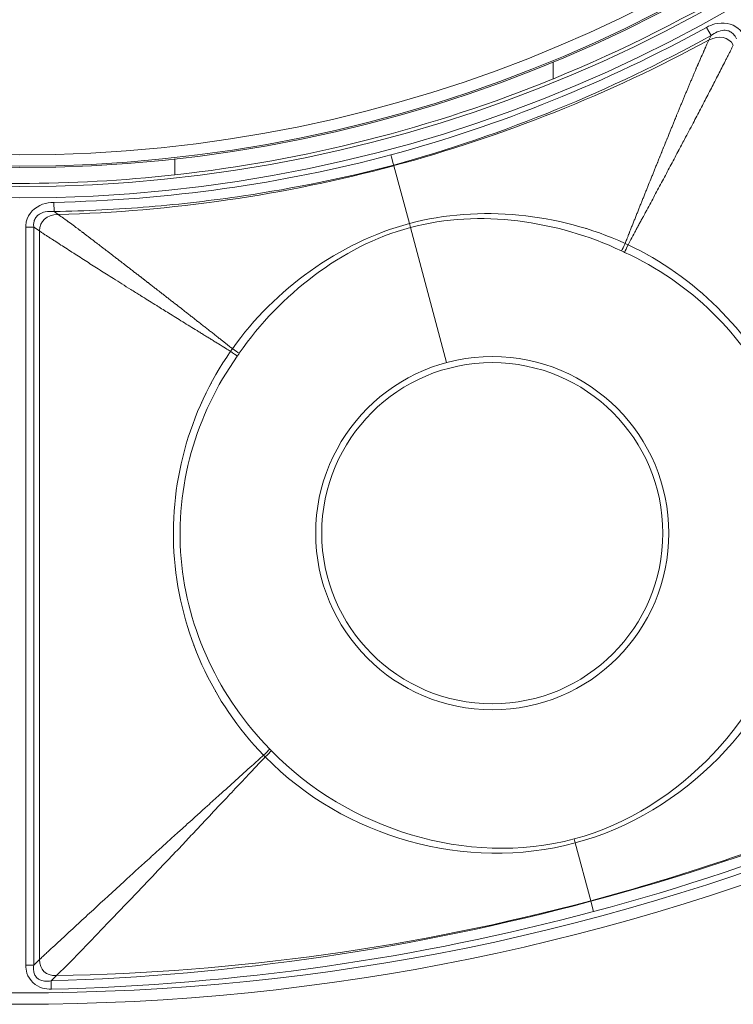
# Model space of a CAD drawing. Header units: inches. Extents: x 2.7 to 14.9, y -4.2 to 15.2.
# Tile 11 of 53: x 12.595 to 13.337, y -4.247 to -3.223. Entities that reach past the tile are written whole.
import ezdxf

# ---------------------------------------------------------------- set-up
doc = ezdxf.new("R2010")
doc.units = ezdxf.units.IN
doc.header["$MEASUREMENT"] = 0
doc.layers.add('Visible (ANSI)', color=7, linetype='Continuous', lineweight=18)
doc.layers.add('Visible Narrow (ANSI)', color=7, linetype='Continuous', lineweight=18)

msp = doc.modelspace()

# ---------------------------------------------------------------- linework, layer by layer
at = {"layer": 'Visible (ANSI)'}
for p, q in [((13.1499, -3.285), (13.1499, -3.2673)), ((12.7562, -3.3684), (12.7562, -3.3849)), ((12.64, -3.4592), (12.64, -3.4592)), ((12.6831, -4.1383), (12.6831, -4.1383))]:
    msp.add_line(p, q, dxfattribs=at)
for centre, radius in [((12.5948, -1.9226), 2.3248), ((12.5948, -1.9226), 1.4744), ((12.5948, -1.9226), 1.4547), ((13.0865, -3.7575), 0.1774)]:
    msp.add_circle(centre, radius, dxfattribs=at)
for start, end in [(292.1853, 310.4578), (276.2994, 292.1693), (263.7155, 276.2845)]:
    msp.add_arc((12.5948, -1.9226), 1.4711, start, end, dxfattribs=at)
for centre, major_axis, ratio, start_param, end_param in [((13.1503, -3.2848), (-0.000394, -0.000161), 0.016237, 0.256076, 1.563977), ((12.7559, -3.3849), (-0.000394, -0.000043), 0.01743, 1.569654, 2.877097)]:
    msp.add_ellipse(centre, major_axis=major_axis, ratio=ratio, start_param=start_param, end_param=end_param, dxfattribs=at)
for points, knots in [([(13.3404, -3.2433), (13.3396, -3.2415), (13.3386, -3.2398), (13.3373, -3.2384), (13.3364, -3.2374), (13.3353, -3.2365), (13.3341, -3.2359), (13.3336, -3.2357), (13.3331, -3.2354), (13.3326, -3.2352), (13.3311, -3.2347), (13.3293, -3.2344), (13.3276, -3.2345), (13.3276, -3.2345), (13.3275, -3.2345), (13.3274, -3.2345), (13.325, -3.2346), (13.3227, -3.2353), (13.3205, -3.2362), (13.3182, -3.2372), (13.3161, -3.2385), (13.3141, -3.2399)], [0, 0, 0, 0, 0.187872, 0.187872, 0.187872, 0.314599, 0.314599, 0.314599, 0.365047, 0.365047, 0.365047, 0.526295, 0.526295, 0.526295, 0.533039, 0.533039, 0.533039, 0.764219, 0.764219, 0.764219, 1, 1, 1, 1]), ([(12.9839, -3.3747), (12.9325, -3.3882), (12.8803, -3.3988), (12.8277, -3.4066), (12.7951, -3.4115), (12.7624, -3.4153), (12.7296, -3.418), (12.6967, -3.4208), (12.6636, -3.4224), (12.6306, -3.423)], [0.0000066, 0.0000066, 0.0000066, 0.0000066, 0.4464162, 0.4464162, 0.4464162, 0.7226444, 0.7226444, 0.7226444, 1, 1, 1, 1]), ([(12.6306, -3.423), (12.6275, -3.4227), (12.6244, -3.4228), (12.6214, -3.4234), (12.6192, -3.4238), (12.6171, -3.4246), (12.6153, -3.4257), (12.6141, -3.4264), (12.6131, -3.4273), (12.6122, -3.4283), (12.6118, -3.4289), (12.6114, -3.4295), (12.611, -3.4301), (12.6102, -3.4314), (12.6098, -3.4329), (12.6095, -3.4345), (12.6095, -3.4347), (12.6095, -3.4349), (12.6094, -3.4351), (12.6093, -3.4365), (12.6093, -3.4378), (12.6095, -3.4392)], [0, 0, 0, 0, 0.297866, 0.297866, 0.297866, 0.507382, 0.507382, 0.507382, 0.635901, 0.635901, 0.635901, 0.703179, 0.703179, 0.703179, 0.850452, 0.850452, 0.850452, 0.872013, 0.872013, 0.872013, 1, 1, 1, 1]), ([(12.6095, -4.2066), (12.6092, -4.2087), (12.6091, -4.2109), (12.6095, -4.2131), (12.6097, -4.2144), (12.6101, -4.2158), (12.6107, -4.217), (12.611, -4.2176), (12.6113, -4.2181), (12.6117, -4.2186), (12.6125, -4.2197), (12.6134, -4.2206), (12.6145, -4.2213), (12.6149, -4.2215), (12.6153, -4.2217), (12.6157, -4.2219), (12.6172, -4.2226), (12.6188, -4.2231), (12.6205, -4.2233), (12.6228, -4.2235), (12.6252, -4.2234), (12.6275, -4.223)], [0, 0, 0, 0, 0.2187, 0.2187, 0.2187, 0.356077, 0.356077, 0.356077, 0.420014, 0.420014, 0.420014, 0.550507, 0.550507, 0.550507, 0.593118, 0.593118, 0.593118, 0.761778, 0.761778, 0.761778, 1, 1, 1, 1])]:
    msp.add_open_spline(points, degree=3, knots=knots, dxfattribs=at)
for points in [[(13.3141, -3.2399), (13.2099, -3.2975), (13.0988, -3.343), (12.9839, -3.3747)], [(13.2242, -3.4654), (13.2923, -3.4967), (13.3482, -3.5507), (13.3799, -3.6184)], [(12.8212, -3.5734), (12.7779, -3.6345), (12.7564, -3.7092), (12.7628, -3.7837)], [(12.6275, -4.223), (12.8172, -4.2172), (13.0058, -4.1895), (13.189, -4.1403)]]:
    msp.add_open_spline(points, degree=3, dxfattribs=at)
at = {"layer": 'Visible Narrow (ANSI)'}
for p, q in [((13.3141, -3.2399), (13.3094, -3.2314)), ((13.3141, -3.2399), (13.3119, -3.2446)), ((12.9841, -3.3753), (12.9839, -3.3747)), ((13.0002, -3.4354), (12.9841, -3.3753)), ((12.6306, -3.423), (12.6304, -3.4134)), ((12.6306, -3.423), (12.6348, -3.426)), ((12.6012, -4.2066), (12.6012, -3.4392)), ((12.6095, -3.4392), (12.6012, -3.4392)), ((12.6155, -3.4432), (12.6095, -3.4392)), ((12.6095, -3.4392), (12.6095, -4.2066)), ((13.0002, -3.4354), (13.0013, -3.4396)), ((13.0013, -3.4396), (13.0389, -3.58)), ((12.6155, -3.4432), (12.6155, -4.2009)), ((12.8083, -3.5771), (12.8083, -3.5771)), ((12.7788, -3.6341), (12.7788, -3.6337)), ((12.759, -3.7047), (12.759, -3.7047)), ((12.7635, -3.8333), (12.7635, -3.8333)), ((12.7983, -3.9221), (12.7987, -3.9221)), ((12.8258, -3.9625), (12.8258, -3.9623)), ((13.1717, -4.0754), (13.1728, -4.0796)), ((13.1728, -4.0796), (13.1889, -4.1397)), ((13.189, -4.1403), (13.1889, -4.1397)), ((13.1919, -4.151), (13.189, -4.1403)), ((12.6012, -4.2066), (12.6095, -4.2066)), ((12.6095, -4.2066), (12.6155, -4.2009)), ((12.633, -4.2176), (12.6275, -4.223)), ((12.6277, -4.2316), (12.6275, -4.223))]:
    msp.add_line(p, q, dxfattribs=at)
for centre, radius in [((12.5948, -1.9226), 2.3248), ((12.5948, -1.9226), 2.313), ((12.5948, -1.9226), 1.4862), ((12.5948, -1.9226), 1.4744), ((12.5948, -1.9226), 1.4532), ((12.5948, -1.9226), 1.4414), ((13.0865, -3.7575), 0.1837)]:
    msp.add_circle(centre, radius, dxfattribs=at)
for centre, radius, start, end in [((12.5948, -1.9226), 1.5821, 287.6366, 287.638), ((12.5948, -1.9226), 1.6283, 291.2107, 291.2146), ((12.5948, -1.9226), 1.648, 291.9943, 291.995), ((12.5945, -1.918), 1.5547, 273.6276185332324, 273.6276369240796), ((12.5948, -1.9226), 1.5821, 282.362, 282.3634), ((12.5948, -1.9226), 1.6782, 292.9236, 292.9252), ((12.5948, -1.9226), 1.7175, 293.7971, 293.8026), ((12.5948, -1.9226), 1.6283, 278.7854, 278.7893), ((12.5948, -1.9226), 1.6479, 278.005, 278.0057), ((12.5948, -1.9226), 2.1211, 277.9525, 277.9561)]:
    msp.add_arc(centre, radius, start, end, dxfattribs=at)
for centre, major_axis, ratio, start_param, end_param in [((12.9069, -2.6293), (-0.9481, -0.4254), 0.691928, 1.344595, 1.687319), ((12.8772, -2.6177), (-0.9901, -0.4022), 0.705182, 1.395833, 1.727615), ((12.6169, -2.3586), (-1.2571, -0.051), 0.83837, 1.547515, 1.830528), ((12.6979, -2.6658), (1.0586, 0.1468), 0.705181, 4.55557, 4.887353), ((13.2251, -3.4546), (0.005, 0.0107), 0.019874, 3.682916, 4.583824), ((13.2285, -3.4562), (-0.0049, -0.0107), 0.015774, 4.842015, 5.742062), ((12.8129, -3.5676), (0.00964, -0.00682), 0.015566, 0.541352, 1.441442), ((12.815, -3.5645), (-0.00971, 0.00673), 0.019614, 1.699481, 2.600431), ((12.8258, -3.6245), (-0.0294, -0.0261), 0.99862, 4.921007, 4.935733), ((12.8258, -3.6245), (-0.0294, -0.0261), 0.99862, 5.229163, 5.24969), ((6.8605, -1.9226), (-6.8596, 0), 0.553122, 2.608487, 2.608504), ((12.7861, -3.8952), (-0.0012, 0.0196), 0.645228, 0.593066, 0.609635), ((12.8258, -3.9221), (-0.0296, -0.0259), 0.998597, 5.138253, 5.14917), ((12.9422, -2.3949), (1.7254, 1.1245), 0.838051, 4.33984, 4.619699), ((12.8477, -3.989), (0.00843, 0.00828), 0.010534, 4.799141, 5.740511), ((12.8433, -3.9856), (-0.0732, 0.0737), 0.104668, 4.633337, 4.657456), ((12.8495, -3.9885), (0.0189, -0.0194), 0.022097, 4.68356, 4.771489), ((12.8495, -3.9909), (0.00845, 0.00825), 0.007055, 0.543081, 1.484395), ((12.7494, -3.057), (1.6165, 0.2202), 0.705125, 4.5449, 4.890681), ((12.5876, -2.3175), (2.1525, 0.0737), 0.888933, 4.700612, 4.96642)]:
    msp.add_ellipse(centre, major_axis=major_axis, ratio=ratio, start_param=start_param, end_param=end_param, dxfattribs=at)
for points, knots in [([(13.3094, -3.2314), (13.3122, -3.2299), (13.3151, -3.2287), (13.3181, -3.2279), (13.3264, -3.2258), (13.336, -3.227), (13.3424, -3.2327), (13.3445, -3.2345), (13.3462, -3.2368), (13.3476, -3.2392)], [0, 0, 0, 0, 0.21427, 0.21427, 0.21427, 0.809867, 0.809867, 0.809867, 1, 1, 1, 1]), ([(13.2246, -3.4561), (13.2249, -3.4554), (13.2252, -3.4547), (13.2255, -3.454), (13.2257, -3.4534), (13.226, -3.4527), (13.2263, -3.452), (13.2264, -3.4517), (13.2265, -3.4514), (13.2267, -3.451), (13.2268, -3.4507), (13.2269, -3.4504), (13.2271, -3.45), (13.2275, -3.449), (13.2279, -3.448), (13.2283, -3.447), (13.2284, -3.4467), (13.2285, -3.4463), (13.2287, -3.446), (13.2288, -3.4457), (13.2289, -3.4453), (13.2291, -3.445), (13.2295, -3.444), (13.2299, -3.443), (13.2303, -3.442), (13.2305, -3.4414), (13.2308, -3.4407), (13.2311, -3.44), (13.2313, -3.4394), (13.2316, -3.4387), (13.2319, -3.438), (13.2324, -3.4367), (13.2329, -3.4354), (13.2334, -3.4341), (13.2337, -3.4334), (13.234, -3.4327), (13.2342, -3.4321), (13.2345, -3.4314), (13.2348, -3.4308), (13.235, -3.4301), (13.2356, -3.4288), (13.2361, -3.4275), (13.2366, -3.4262), (13.2369, -3.4255), (13.2371, -3.4248), (13.2374, -3.4242), (13.2377, -3.4235), (13.2379, -3.4229), (13.2382, -3.4222), (13.2384, -3.4216), (13.2387, -3.4209), (13.239, -3.4203), (13.2392, -3.4196), (13.2395, -3.4189), (13.2398, -3.4183), (13.24, -3.4176), (13.2403, -3.417), (13.2405, -3.4163), (13.2408, -3.4157), (13.2411, -3.415), (13.2413, -3.4144), (13.2416, -3.4137), (13.2418, -3.4131), (13.2421, -3.4124), (13.2424, -3.4118), (13.2426, -3.4111), (13.2429, -3.4105), (13.2434, -3.4092), (13.2439, -3.4079), (13.2444, -3.4066), (13.2447, -3.4059), (13.245, -3.4053), (13.2452, -3.4046), (13.2455, -3.404), (13.2457, -3.4033), (13.246, -3.4027), (13.2463, -3.402), (13.2465, -3.4014), (13.2468, -3.4008), (13.247, -3.4001), (13.2473, -3.3995), (13.2476, -3.3988), (13.2478, -3.3982), (13.2481, -3.3975), (13.2483, -3.3969), (13.2486, -3.3962), (13.2488, -3.3956), (13.2491, -3.395), (13.2501, -3.3924), (13.2512, -3.3898), (13.2522, -3.3873), (13.2525, -3.3866), (13.2527, -3.386), (13.253, -3.3854), (13.2532, -3.3847), (13.2535, -3.3841), (13.2537, -3.3835), (13.254, -3.3828), (13.2542, -3.3822), (13.2545, -3.3815), (13.2548, -3.3809), (13.255, -3.3803), (13.2553, -3.3796), (13.2555, -3.379), (13.2558, -3.3784), (13.256, -3.3777), (13.2563, -3.3771), (13.2565, -3.3765), (13.2568, -3.3758), (13.2573, -3.3746), (13.2578, -3.3733), (13.2583, -3.372), (13.2585, -3.3717), (13.2586, -3.3714), (13.2587, -3.3711), (13.2588, -3.3708), (13.259, -3.3705), (13.2591, -3.3702), (13.2594, -3.3695), (13.2596, -3.3689), (13.2599, -3.3683), (13.26, -3.3678), (13.2602, -3.3673), (13.2604, -3.3668), (13.2605, -3.3667), (13.2606, -3.3665), (13.2606, -3.3664), (13.2607, -3.3662), (13.2607, -3.3661), (13.2608, -3.3659), (13.261, -3.3654), (13.2612, -3.365), (13.2614, -3.3645), (13.2616, -3.3639), (13.2619, -3.3632), (13.2621, -3.3626), (13.2623, -3.3623), (13.2624, -3.362), (13.2625, -3.3617), (13.2626, -3.3614), (13.2628, -3.361), (13.2629, -3.3607), (13.2632, -3.3601), (13.2634, -3.3595), (13.2637, -3.3589), (13.2639, -3.3583), (13.2641, -3.3577), (13.2644, -3.3571), (13.2645, -3.3569), (13.2645, -3.3567), (13.2646, -3.3565), (13.2648, -3.356), (13.265, -3.3556), (13.2652, -3.3551), (13.2654, -3.3545), (13.2657, -3.3539), (13.2659, -3.3532), (13.2661, -3.3529), (13.2662, -3.3526), (13.2663, -3.3523), (13.2664, -3.352), (13.2666, -3.3517), (13.2667, -3.3514), (13.2669, -3.3508), (13.2672, -3.3501), (13.2674, -3.3495), (13.2676, -3.3491), (13.2678, -3.3486), (13.268, -3.3481), (13.2681, -3.348), (13.2681, -3.3478), (13.2682, -3.3477), (13.2683, -3.3475), (13.2683, -3.3474), (13.2684, -3.3472), (13.2686, -3.3467), (13.2688, -3.3463), (13.269, -3.3458), (13.2692, -3.3452), (13.2695, -3.3446), (13.2697, -3.344), (13.2698, -3.3436), (13.27, -3.3433), (13.2701, -3.343), (13.2702, -3.3427), (13.2703, -3.3424), (13.2705, -3.3421), (13.271, -3.3409), (13.2715, -3.3396), (13.272, -3.3384), (13.2722, -3.3378), (13.2725, -3.3372), (13.2727, -3.3366), (13.273, -3.336), (13.2732, -3.3353), (13.2735, -3.3347), (13.2737, -3.3341), (13.274, -3.3335), (13.2742, -3.3329), (13.2745, -3.3323), (13.2747, -3.3317), (13.275, -3.3311), (13.2755, -3.3298), (13.276, -3.3286), (13.2765, -3.3274), (13.2768, -3.3265), (13.2772, -3.3256), (13.2776, -3.3247), (13.2777, -3.3244), (13.2778, -3.3241), (13.278, -3.3237), (13.2781, -3.3234), (13.2782, -3.3231), (13.2783, -3.3228), (13.2787, -3.3219), (13.2791, -3.321), (13.2795, -3.3201), (13.2797, -3.3195), (13.28, -3.3189), (13.2802, -3.3183), (13.2805, -3.3177), (13.2807, -3.3171), (13.281, -3.3165), (13.2812, -3.3159), (13.2814, -3.3153), (13.2817, -3.3147), (13.2819, -3.3141), (13.2822, -3.3135), (13.2824, -3.3129), (13.2827, -3.3123), (13.2829, -3.3117), (13.2832, -3.3111), (13.2834, -3.3105), (13.2837, -3.3099), (13.2839, -3.3093), (13.2844, -3.3081), (13.2849, -3.3069), (13.2854, -3.3057), (13.2857, -3.3051), (13.2859, -3.3045), (13.2862, -3.3039), (13.2864, -3.3033), (13.2867, -3.3027), (13.2869, -3.3021), (13.2872, -3.3015), (13.2874, -3.3009), (13.2876, -3.3003), (13.2879, -3.2997), (13.2881, -3.2991), (13.2884, -3.2985), (13.2886, -3.2979), (13.2889, -3.2974), (13.2891, -3.2968), (13.2894, -3.2962), (13.2896, -3.2956), (13.2899, -3.295), (13.2901, -3.2944), (13.2904, -3.2938), (13.2906, -3.2932), (13.2909, -3.2926), (13.2911, -3.292), (13.2914, -3.2914), (13.2919, -3.2903), (13.2923, -3.2891), (13.2928, -3.2879), (13.2931, -3.2873), (13.2933, -3.2868), (13.2936, -3.2862), (13.2938, -3.2856), (13.2941, -3.285), (13.2943, -3.2844), (13.2946, -3.2838), (13.2948, -3.2833), (13.2951, -3.2827), (13.2953, -3.2821), (13.2955, -3.2815), (13.2958, -3.2809), (13.296, -3.2804), (13.2963, -3.2798), (13.2965, -3.2792), (13.2968, -3.2786), (13.297, -3.278), (13.2973, -3.2775), (13.2976, -3.2766), (13.298, -3.2757), (13.2984, -3.2749), (13.2985, -3.2746), (13.2986, -3.2743), (13.2987, -3.274), (13.2989, -3.2737), (13.299, -3.2734), (13.2991, -3.2732), (13.2995, -3.2723), (13.2999, -3.2714), (13.3002, -3.2706), (13.3003, -3.2703), (13.3005, -3.27), (13.3006, -3.2697), (13.3007, -3.2695), (13.3008, -3.2692), (13.301, -3.2689), (13.3012, -3.2683), (13.3015, -3.2678), (13.3017, -3.2672), (13.3019, -3.2666), (13.3022, -3.2661), (13.3024, -3.2655), (13.3026, -3.2652), (13.3027, -3.2649), (13.3028, -3.2647), (13.3029, -3.2644), (13.303, -3.2641), (13.3032, -3.2638), (13.3042, -3.2615), (13.3052, -3.2593), (13.3061, -3.2572), (13.3062, -3.2569), (13.3064, -3.2566), (13.3065, -3.2564), (13.3066, -3.2561), (13.3067, -3.2558), (13.3068, -3.2555), (13.3071, -3.255), (13.3073, -3.2545), (13.3076, -3.2539), (13.3078, -3.2535), (13.3079, -3.2531), (13.3081, -3.2527), (13.3082, -3.2526), (13.3082, -3.2524), (13.3083, -3.2523), (13.3084, -3.2522), (13.3084, -3.252), (13.3085, -3.2519), (13.3087, -3.2515), (13.3089, -3.2511), (13.309, -3.2507), (13.3101, -3.2485), (13.311, -3.2464), (13.3119, -3.2446)], [0, 0, 0, 0, 0.005913, 0.005913, 0.005913, 0.011694, 0.011694, 0.011694, 0.014593, 0.014593, 0.014593, 0.017497, 0.017497, 0.017497, 0.026247, 0.026247, 0.026247, 0.029175, 0.029175, 0.029175, 0.032109, 0.032109, 0.032109, 0.040948, 0.040948, 0.040948, 0.04687, 0.04687, 0.04687, 0.052818, 0.052818, 0.052818, 0.064788, 0.064788, 0.064788, 0.070811, 0.070811, 0.070811, 0.07686, 0.07686, 0.07686, 0.089038, 0.089038, 0.089038, 0.095167, 0.095167, 0.095167, 0.101324, 0.101324, 0.101324, 0.107508, 0.107508, 0.107508, 0.11372, 0.11372, 0.11372, 0.119961, 0.119961, 0.119961, 0.126231, 0.126231, 0.126231, 0.13253, 0.13253, 0.13253, 0.138858, 0.138858, 0.138858, 0.151606, 0.151606, 0.151606, 0.158027, 0.158027, 0.158027, 0.164478, 0.164478, 0.164478, 0.170962, 0.170962, 0.170962, 0.177478, 0.177478, 0.177478, 0.184027, 0.184027, 0.184027, 0.19061, 0.19061, 0.19061, 0.217284, 0.217284, 0.217284, 0.224041, 0.224041, 0.224041, 0.230835, 0.230835, 0.230835, 0.237667, 0.237667, 0.237667, 0.244536, 0.244536, 0.244536, 0.251444, 0.251444, 0.251444, 0.258391, 0.258391, 0.258391, 0.272406, 0.272406, 0.272406, 0.275935, 0.275935, 0.275935, 0.279475, 0.279475, 0.279475, 0.286586, 0.286586, 0.286586, 0.291947, 0.291947, 0.291947, 0.293739, 0.293739, 0.293739, 0.295535, 0.295535, 0.295535, 0.300937, 0.300937, 0.300937, 0.308179, 0.308179, 0.308179, 0.311817, 0.311817, 0.311817, 0.315466, 0.315466, 0.315466, 0.322799, 0.322799, 0.322799, 0.329716, 0.329716, 0.329716, 0.332031, 0.332031, 0.332031, 0.337607, 0.337607, 0.337607, 0.345084, 0.345084, 0.345084, 0.348841, 0.348841, 0.348841, 0.35261, 0.35261, 0.35261, 0.360188, 0.360188, 0.360188, 0.365905, 0.365905, 0.365905, 0.367817, 0.367817, 0.367817, 0.369733, 0.369733, 0.369733, 0.375499, 0.375499, 0.375499, 0.383236, 0.383236, 0.383236, 0.387125, 0.387125, 0.387125, 0.391027, 0.391027, 0.391027, 0.406781, 0.406781, 0.406781, 0.414745, 0.414745, 0.414745, 0.42277, 0.42277, 0.42277, 0.430857, 0.430857, 0.430857, 0.439007, 0.439007, 0.439007, 0.455501, 0.455501, 0.455501, 0.46805, 0.46805, 0.46805, 0.472267, 0.472267, 0.472267, 0.476503, 0.476503, 0.476503, 0.489319, 0.489319, 0.489319, 0.497956, 0.497956, 0.497956, 0.50667, 0.50667, 0.50667, 0.515464, 0.515464, 0.515464, 0.524339, 0.524339, 0.524339, 0.533297, 0.533297, 0.533297, 0.542341, 0.542341, 0.542341, 0.560699, 0.560699, 0.560699, 0.570017, 0.570017, 0.570017, 0.579433, 0.579433, 0.579433, 0.588948, 0.588948, 0.588948, 0.598567, 0.598567, 0.598567, 0.608292, 0.608292, 0.608292, 0.618128, 0.618128, 0.618128, 0.628078, 0.628078, 0.628078, 0.638146, 0.638146, 0.638146, 0.658655, 0.658655, 0.658655, 0.669106, 0.669106, 0.669106, 0.679693, 0.679693, 0.679693, 0.690424, 0.690424, 0.690424, 0.701303, 0.701303, 0.701303, 0.712338, 0.712338, 0.712338, 0.723535, 0.723535, 0.723535, 0.74065, 0.74065, 0.74065, 0.746444, 0.746444, 0.746444, 0.752285, 0.752285, 0.752285, 0.770098, 0.770098, 0.770098, 0.776136, 0.776136, 0.776136, 0.782227, 0.782227, 0.782227, 0.794573, 0.794573, 0.794573, 0.807148, 0.807148, 0.807148, 0.813524, 0.813524, 0.813524, 0.819963, 0.819963, 0.819963, 0.873952, 0.873952, 0.873952, 0.881046, 0.881046, 0.881046, 0.888225, 0.888225, 0.888225, 0.902854, 0.902854, 0.902854, 0.914076, 0.914076, 0.914076, 0.917867, 0.917867, 0.917867, 0.921684, 0.921684, 0.921684, 0.933297, 0.933297, 0.933297, 1, 1, 1, 1]), ([(13.2277, -3.4575), (13.2286, -3.4558), (13.2296, -3.454), (13.2306, -3.4522), (13.232, -3.4496), (13.2334, -3.4471), (13.2348, -3.4445), (13.2355, -3.4432), (13.2361, -3.4419), (13.2368, -3.4407), (13.2375, -3.4394), (13.2382, -3.4381), (13.2389, -3.4368), (13.2396, -3.4355), (13.2403, -3.4342), (13.241, -3.433), (13.2417, -3.4317), (13.2424, -3.4304), (13.2431, -3.4291), (13.2433, -3.4287), (13.2435, -3.4284), (13.2437, -3.428), (13.2442, -3.4271), (13.2447, -3.4262), (13.2452, -3.4253), (13.2458, -3.424), (13.2465, -3.4227), (13.2472, -3.4215), (13.2499, -3.4164), (13.2527, -3.4113), (13.2554, -3.4062), (13.2581, -3.4012), (13.2608, -3.3961), (13.2636, -3.391), (13.2662, -3.386), (13.2689, -3.381), (13.2716, -3.3759), (13.2743, -3.371), (13.2769, -3.3659), (13.2796, -3.3608), (13.2798, -3.3606), (13.2799, -3.3604), (13.28, -3.3601), (13.2821, -3.3561), (13.2843, -3.352), (13.2865, -3.3479), (13.2896, -3.3421), (13.2925, -3.3365), (13.2954, -3.3311), (13.298, -3.3261), (13.3006, -3.3212), (13.3031, -3.3164), (13.3057, -3.3114), (13.3082, -3.3066), (13.3106, -3.3019), (13.3132, -3.297), (13.3157, -3.2922), (13.318, -3.2876), (13.3206, -3.2827), (13.323, -3.278), (13.3252, -3.2735), (13.3265, -3.2712), (13.3276, -3.2689), (13.3288, -3.2667), (13.3293, -3.2656), (13.3299, -3.2644), (13.3305, -3.2633), (13.3311, -3.2622), (13.3316, -3.2611), (13.3322, -3.26), (13.3324, -3.2595), (13.3327, -3.2589), (13.333, -3.2584), (13.3333, -3.2578), (13.3336, -3.2573), (13.3338, -3.2568), (13.3341, -3.2562), (13.3344, -3.2557), (13.3346, -3.2552), (13.3349, -3.2546), (13.3352, -3.2541), (13.3354, -3.2536), (13.3357, -3.253), (13.3359, -3.2525), (13.3362, -3.252), (13.3364, -3.2515), (13.3367, -3.251), (13.3369, -3.2505), (13.337, -3.2502), (13.3371, -3.25), (13.3372, -3.2498)], [0, 0, 0, 0, 0.025507, 0.025507, 0.025507, 0.062666, 0.062666, 0.062666, 0.081229, 0.081229, 0.081229, 0.099762, 0.099762, 0.099762, 0.118251, 0.118251, 0.118251, 0.136682, 0.136682, 0.136682, 0.142154, 0.142154, 0.142154, 0.155042, 0.155042, 0.155042, 0.173318, 0.173318, 0.173318, 0.24535, 0.24535, 0.24535, 0.315196, 0.315196, 0.315196, 0.382396, 0.382396, 0.382396, 0.446682, 0.446682, 0.446682, 0.449598, 0.449598, 0.449598, 0.5, 0.5, 0.5, 0.569749, 0.569749, 0.569749, 0.634275, 0.634275, 0.634275, 0.70199, 0.70199, 0.70199, 0.773418, 0.773418, 0.773418, 0.849247, 0.849247, 0.849247, 0.88909, 0.88909, 0.88909, 0.909554, 0.909554, 0.909554, 0.930407, 0.930407, 0.930407, 0.940986, 0.940986, 0.940986, 0.951672, 0.951672, 0.951672, 0.962467, 0.962467, 0.962467, 0.973375, 0.973375, 0.973375, 0.984399, 0.984399, 0.984399, 0.995543, 0.995543, 0.995543, 1, 1, 1, 1]), ([(12.6012, -3.4392), (12.6012, -3.4373), (12.6013, -3.4354), (12.6017, -3.4336), (12.6036, -3.4251), (12.6106, -3.4183), (12.6187, -3.4154), (12.6224, -3.4141), (12.6264, -3.4134), (12.6304, -3.4134)], [0, 0, 0, 0, 0.127976, 0.127976, 0.127976, 0.72711, 0.72711, 0.72711, 1, 1, 1, 1]), ([(12.8161, -3.5656), (12.8156, -3.5651), (12.815, -3.5646), (12.8144, -3.5642), (12.8138, -3.5637), (12.8133, -3.5633), (12.8127, -3.5628), (12.8124, -3.5626), (12.8121, -3.5624), (12.8118, -3.5622), (12.8116, -3.562), (12.8113, -3.5617), (12.811, -3.5615), (12.8102, -3.5608), (12.8093, -3.5602), (12.8085, -3.5595), (12.8082, -3.5593), (12.8079, -3.5591), (12.8076, -3.5588), (12.8073, -3.5586), (12.807, -3.5584), (12.8068, -3.5582), (12.8059, -3.5575), (12.8051, -3.5568), (12.8042, -3.5562), (12.8037, -3.5557), (12.8031, -3.5553), (12.8025, -3.5549), (12.802, -3.5544), (12.8014, -3.554), (12.8009, -3.5535), (12.7997, -3.5526), (12.7986, -3.5518), (12.7975, -3.5509), (12.7969, -3.5504), (12.7964, -3.55), (12.7958, -3.5496), (12.7952, -3.5491), (12.7947, -3.5487), (12.7941, -3.5482), (12.793, -3.5474), (12.7919, -3.5465), (12.7908, -3.5456), (12.7902, -3.5452), (12.7897, -3.5447), (12.7891, -3.5443), (12.7886, -3.5439), (12.788, -3.5434), (12.7874, -3.543), (12.7869, -3.5426), (12.7863, -3.5421), (12.7858, -3.5417), (12.7852, -3.5413), (12.7847, -3.5408), (12.7841, -3.5404), (12.7836, -3.54), (12.783, -3.5395), (12.7825, -3.5391), (12.7819, -3.5387), (12.7813, -3.5382), (12.7808, -3.5378), (12.7802, -3.5374), (12.7797, -3.5369), (12.7791, -3.5365), (12.7786, -3.5361), (12.778, -3.5356), (12.7775, -3.5352), (12.7764, -3.5343), (12.7753, -3.5335), (12.7742, -3.5326), (12.7736, -3.5322), (12.7731, -3.5317), (12.7725, -3.5313), (12.772, -3.5309), (12.7714, -3.5305), (12.7709, -3.53), (12.7703, -3.5296), (12.7698, -3.5292), (12.7692, -3.5287), (12.7687, -3.5283), (12.7681, -3.5279), (12.7676, -3.5275), (12.767, -3.527), (12.7665, -3.5266), (12.7659, -3.5262), (12.7654, -3.5257), (12.7648, -3.5253), (12.7643, -3.5249), (12.7621, -3.5232), (12.7599, -3.5215), (12.7578, -3.5198), (12.7572, -3.5194), (12.7567, -3.5189), (12.7561, -3.5185), (12.7556, -3.5181), (12.755, -3.5177), (12.7545, -3.5172), (12.754, -3.5168), (12.7534, -3.5164), (12.7529, -3.516), (12.7523, -3.5156), (12.7518, -3.5151), (12.7513, -3.5147), (12.7507, -3.5143), (12.7502, -3.5139), (12.7496, -3.5135), (12.7491, -3.513), (12.7486, -3.5126), (12.748, -3.5122), (12.7469, -3.5114), (12.7459, -3.5105), (12.7448, -3.5097), (12.7445, -3.5095), (12.7442, -3.5093), (12.744, -3.509), (12.7437, -3.5088), (12.7434, -3.5086), (12.7432, -3.5084), (12.7426, -3.508), (12.7421, -3.5076), (12.7416, -3.5072), (12.7412, -3.5069), (12.7408, -3.5065), (12.7403, -3.5062), (12.7402, -3.5061), (12.7401, -3.506), (12.7399, -3.5059), (12.7398, -3.5058), (12.7397, -3.5057), (12.7395, -3.5056), (12.7391, -3.5053), (12.7387, -3.505), (12.7383, -3.5047), (12.7378, -3.5042), (12.7373, -3.5038), (12.7367, -3.5034), (12.7365, -3.5032), (12.7362, -3.503), (12.7359, -3.5028), (12.7357, -3.5026), (12.7354, -3.5024), (12.7351, -3.5022), (12.7346, -3.5018), (12.7341, -3.5013), (12.7335, -3.5009), (12.733, -3.5005), (12.7325, -3.5002), (12.732, -3.4998), (12.7319, -3.4996), (12.7317, -3.4995), (12.7315, -3.4994), (12.7311, -3.4991), (12.7307, -3.4988), (12.7303, -3.4984), (12.7298, -3.498), (12.7293, -3.4976), (12.7287, -3.4972), (12.7285, -3.497), (12.7282, -3.4968), (12.7279, -3.4966), (12.7277, -3.4964), (12.7274, -3.4962), (12.7271, -3.496), (12.7266, -3.4956), (12.7261, -3.4952), (12.7255, -3.4947), (12.7251, -3.4944), (12.7247, -3.4941), (12.7243, -3.4938), (12.7242, -3.4937), (12.7241, -3.4936), (12.7239, -3.4935), (12.7238, -3.4934), (12.7237, -3.4933), (12.7236, -3.4932), (12.7231, -3.4928), (12.7226, -3.4925), (12.7222, -3.4921), (12.7217, -3.4918), (12.7212, -3.4914), (12.7208, -3.491), (12.7205, -3.4908), (12.7202, -3.4906), (12.72, -3.4904), (12.7197, -3.4902), (12.7195, -3.49), (12.7192, -3.4898), (12.7181, -3.489), (12.7171, -3.4882), (12.716, -3.4874), (12.7155, -3.487), (12.715, -3.4866), (12.7144, -3.4862), (12.7139, -3.4858), (12.7134, -3.4853), (12.7129, -3.4849), (12.7123, -3.4845), (12.7118, -3.4841), (12.7113, -3.4837), (12.7108, -3.4833), (12.7102, -3.4829), (12.7097, -3.4825), (12.7087, -3.4817), (12.7076, -3.4809), (12.7066, -3.4801), (12.7058, -3.4795), (12.705, -3.4789), (12.7042, -3.4783), (12.704, -3.4781), (12.7037, -3.4779), (12.7035, -3.4777), (12.7032, -3.4775), (12.7029, -3.4773), (12.7027, -3.4771), (12.7019, -3.4765), (12.7011, -3.4759), (12.7003, -3.4753), (12.6998, -3.4749), (12.6993, -3.4745), (12.6988, -3.4741), (12.6983, -3.4737), (12.6977, -3.4733), (12.6972, -3.4729), (12.6967, -3.4725), (12.6962, -3.4721), (12.6957, -3.4717), (12.6952, -3.4713), (12.6946, -3.4709), (12.6941, -3.4705), (12.6936, -3.4701), (12.6931, -3.4697), (12.6926, -3.4693), (12.6921, -3.4689), (12.6915, -3.4685), (12.691, -3.4681), (12.69, -3.4673), (12.689, -3.4665), (12.6879, -3.4657), (12.6874, -3.4653), (12.6869, -3.465), (12.6864, -3.4646), (12.6859, -3.4642), (12.6854, -3.4638), (12.6849, -3.4634), (12.6843, -3.463), (12.6838, -3.4626), (12.6833, -3.4622), (12.6828, -3.4618), (12.6823, -3.4614), (12.6818, -3.461), (12.6813, -3.4606), (12.6808, -3.4603), (12.6803, -3.4599), (12.6798, -3.4595), (12.6792, -3.4591), (12.6787, -3.4587), (12.6782, -3.4582), (12.6776, -3.4578), (12.677, -3.4574), (12.6766, -3.457), (12.6761, -3.4567), (12.6757, -3.4564), (12.6747, -3.4556), (12.6737, -3.4548), (12.6727, -3.4541), (12.6722, -3.4537), (12.6717, -3.4533), (12.6712, -3.4529), (12.6707, -3.4525), (12.6702, -3.4521), (12.6697, -3.4518), (12.6692, -3.4514), (12.6687, -3.451), (12.6682, -3.4506), (12.6677, -3.4502), (12.6672, -3.4498), (12.6667, -3.4495), (12.6662, -3.4491), (12.6657, -3.4487), (12.6652, -3.4483), (12.6647, -3.4479), (12.6642, -3.4476), (12.6637, -3.4472), (12.663, -3.4466), (12.6622, -3.4461), (12.6615, -3.4455), (12.6612, -3.4453), (12.661, -3.4451), (12.6607, -3.4449), (12.6605, -3.4448), (12.6602, -3.4446), (12.66, -3.4444), (12.6593, -3.4438), (12.6585, -3.4433), (12.6578, -3.4427), (12.6575, -3.4425), (12.6573, -3.4423), (12.657, -3.4422), (12.6568, -3.442), (12.6566, -3.4418), (12.6563, -3.4416), (12.6558, -3.4412), (12.6553, -3.4409), (12.6548, -3.4405), (12.6544, -3.4401), (12.6539, -3.4398), (12.6534, -3.4394), (12.6531, -3.4392), (12.6529, -3.439), (12.6526, -3.4389), (12.6524, -3.4387), (12.6522, -3.4385), (12.6519, -3.4383), (12.65, -3.4369), (12.648, -3.4354), (12.6461, -3.434), (12.6459, -3.4338), (12.6456, -3.4337), (12.6454, -3.4335), (12.6451, -3.4333), (12.6449, -3.4331), (12.6447, -3.433), (12.6442, -3.4326), (12.6437, -3.4323), (12.6432, -3.4319), (12.6429, -3.4317), (12.6425, -3.4314), (12.6421, -3.4312), (12.642, -3.4311), (12.6419, -3.431), (12.6418, -3.4309), (12.6417, -3.4308), (12.6415, -3.4307), (12.6414, -3.4307), (12.6411, -3.4304), (12.6407, -3.4301), (12.6404, -3.4299), (12.6385, -3.4286), (12.6366, -3.4273), (12.6348, -3.426)], [0, 0, 0, 0, 0.009138, 0.009138, 0.009138, 0.01803, 0.01803, 0.01803, 0.022474, 0.022474, 0.022474, 0.026916, 0.026916, 0.026916, 0.040233, 0.040233, 0.040233, 0.044669, 0.044669, 0.044669, 0.049103, 0.049103, 0.049103, 0.062397, 0.062397, 0.062397, 0.071252, 0.071252, 0.071252, 0.080101, 0.080101, 0.080101, 0.097782, 0.097782, 0.097782, 0.106613, 0.106613, 0.106613, 0.115439, 0.115439, 0.115439, 0.133074, 0.133074, 0.133074, 0.141883, 0.141883, 0.141883, 0.150687, 0.150687, 0.150687, 0.159485, 0.159485, 0.159485, 0.168278, 0.168278, 0.168278, 0.177066, 0.177066, 0.177066, 0.185849, 0.185849, 0.185849, 0.194626, 0.194626, 0.194626, 0.203398, 0.203398, 0.203398, 0.220928, 0.220928, 0.220928, 0.229685, 0.229685, 0.229685, 0.238437, 0.238437, 0.238437, 0.247185, 0.247185, 0.247185, 0.255928, 0.255928, 0.255928, 0.264666, 0.264666, 0.264666, 0.273399, 0.273399, 0.273399, 0.308288, 0.308288, 0.308288, 0.316999, 0.316999, 0.316999, 0.325706, 0.325706, 0.325706, 0.334409, 0.334409, 0.334409, 0.343107, 0.343107, 0.343107, 0.351801, 0.351801, 0.351801, 0.360491, 0.360491, 0.360491, 0.37786, 0.37786, 0.37786, 0.382199, 0.382199, 0.382199, 0.386538, 0.386538, 0.386538, 0.395212, 0.395212, 0.395212, 0.401716, 0.401716, 0.401716, 0.403883, 0.403883, 0.403883, 0.40605, 0.40605, 0.40605, 0.41255, 0.41255, 0.41255, 0.421213, 0.421213, 0.421213, 0.425543, 0.425543, 0.425543, 0.429872, 0.429872, 0.429872, 0.438528, 0.438528, 0.438528, 0.446639, 0.446639, 0.446639, 0.449343, 0.449343, 0.449343, 0.455829, 0.455829, 0.455829, 0.464474, 0.464474, 0.464474, 0.468795, 0.468795, 0.468795, 0.473116, 0.473116, 0.473116, 0.481754, 0.481754, 0.481754, 0.488231, 0.488231, 0.488231, 0.490389, 0.490389, 0.490389, 0.492548, 0.492548, 0.492548, 0.5, 0.5, 0.5, 0.50765, 0.50765, 0.50765, 0.511964, 0.511964, 0.511964, 0.516278, 0.516278, 0.516278, 0.533526, 0.533526, 0.533526, 0.542147, 0.542147, 0.542147, 0.550767, 0.550767, 0.550767, 0.559385, 0.559385, 0.559385, 0.568001, 0.568001, 0.568001, 0.58523, 0.58523, 0.58523, 0.598147, 0.598147, 0.598147, 0.602453, 0.602453, 0.602453, 0.606758, 0.606758, 0.606758, 0.619671, 0.619671, 0.619671, 0.628279, 0.628279, 0.628279, 0.636886, 0.636886, 0.636886, 0.645492, 0.645492, 0.645492, 0.654098, 0.654098, 0.654098, 0.662702, 0.662702, 0.662702, 0.671307, 0.671307, 0.671307, 0.688514, 0.688514, 0.688514, 0.697117, 0.697117, 0.697117, 0.705719, 0.705719, 0.705719, 0.714322, 0.714322, 0.714322, 0.722925, 0.722925, 0.722925, 0.731527, 0.731527, 0.731527, 0.74013, 0.74013, 0.74013, 0.75, 0.75, 0.75, 0.757336, 0.757336, 0.757336, 0.774548, 0.774548, 0.774548, 0.783157, 0.783157, 0.783157, 0.791768, 0.791768, 0.791768, 0.800381, 0.800381, 0.800381, 0.808998, 0.808998, 0.808998, 0.817618, 0.817618, 0.817618, 0.826242, 0.826242, 0.826242, 0.839185, 0.839185, 0.839185, 0.843501, 0.843501, 0.843501, 0.847819, 0.847819, 0.847819, 0.860779, 0.860779, 0.860779, 0.865102, 0.865102, 0.865102, 0.869426, 0.869426, 0.869426, 0.878079, 0.878079, 0.878079, 0.886737, 0.886737, 0.886737, 0.891069, 0.891069, 0.891069, 0.895402, 0.895402, 0.895402, 0.930131, 0.930131, 0.930131, 0.934481, 0.934481, 0.934481, 0.938833, 0.938833, 0.938833, 0.947543, 0.947543, 0.947543, 0.954081, 0.954081, 0.954081, 0.956262, 0.956262, 0.956262, 0.958443, 0.958443, 0.958443, 0.96499, 0.96499, 0.96499, 1, 1, 1, 1]), ([(13.2246, -3.4561), (13.1896, -3.4401), (13.1524, -3.4304), (13.076, -3.4231), (13.037, -3.4255), (13.0002, -3.4354)], [0, 0, 0, 0, 0.5, 0.5, 1, 1, 1, 1]), ([(13.0013, -3.4396), (13.0379, -3.4297), (13.0758, -3.4282), (13.1504, -3.4374), (13.1867, -3.4477), (13.2209, -3.4639)], [0, 0, 0, 0, 0.5, 0.5, 1, 1, 1, 1]), ([(12.8161, -3.5656), (12.8385, -3.5341), (12.8659, -3.5071), (12.9283, -3.4627), (12.9633, -3.4452), (13.0002, -3.4354)], [0, 0, 0, 0, 0.5, 0.5, 0.9999999, 0.9999999, 0.9999999, 0.9999999]), ([(13.0013, -3.4396), (12.9646, -3.4494), (12.9311, -3.467), (12.8711, -3.5122), (12.8448, -3.5393), (12.8233, -3.5704)], [0.0000002, 0.0000002, 0.0000002, 0.0000002, 0.5, 0.5, 1, 1, 1, 1]), ([(12.8142, -3.5683), (12.8125, -3.5673), (12.8108, -3.5662), (12.8091, -3.5652), (12.8066, -3.5636), (12.8041, -3.5621), (12.8016, -3.5606), (12.8004, -3.5598), (12.7991, -3.559), (12.7979, -3.5583), (12.7966, -3.5575), (12.7954, -3.5567), (12.7941, -3.556), (12.7929, -3.5552), (12.7917, -3.5544), (12.7904, -3.5537), (12.7892, -3.5529), (12.7879, -3.5521), (12.7867, -3.5514), (12.7861, -3.551), (12.7855, -3.5506), (12.7849, -3.5503), (12.7843, -3.5499), (12.7836, -3.5495), (12.783, -3.5491), (12.7818, -3.5483), (12.7805, -3.5476), (12.7793, -3.5468), (12.7744, -3.5438), (12.7694, -3.5407), (12.7644, -3.5376), (12.7596, -3.5346), (12.7548, -3.5316), (12.7499, -3.5286), (12.746, -3.5262), (12.742, -3.5237), (12.7381, -3.5213), (12.7371, -3.5207), (12.7362, -3.5201), (12.7353, -3.5196), (12.7306, -3.5166), (12.7259, -3.5137), (12.7209, -3.5105), (12.7206, -3.5104), (12.7203, -3.5102), (12.7201, -3.51), (12.717, -3.5081), (12.7138, -3.5061), (12.7104, -3.504), (12.7041, -3.5001), (12.6982, -3.4963), (12.6924, -3.4927), (12.6876, -3.4896), (12.6829, -3.4867), (12.6784, -3.4838), (12.6736, -3.4808), (12.669, -3.4779), (12.6646, -3.475), (12.6598, -3.472), (12.6553, -3.4691), (12.651, -3.4663), (12.6463, -3.4633), (12.6419, -3.4604), (12.6377, -3.4578), (12.6355, -3.4563), (12.6333, -3.4549), (12.6313, -3.4536), (12.6302, -3.4529), (12.6291, -3.4522), (12.6281, -3.4515), (12.627, -3.4508), (12.626, -3.4502), (12.625, -3.4495), (12.6245, -3.4492), (12.6239, -3.4488), (12.6234, -3.4485), (12.6229, -3.4482), (12.6224, -3.4478), (12.6219, -3.4475), (12.6214, -3.4472), (12.6209, -3.4469), (12.6204, -3.4465), (12.6199, -3.4462), (12.6194, -3.4459), (12.6189, -3.4455), (12.6184, -3.4452), (12.618, -3.4449), (12.6175, -3.4446), (12.617, -3.4442), (12.6165, -3.4439), (12.6161, -3.4436), (12.6159, -3.4435), (12.6157, -3.4434), (12.6155, -3.4432)], [0, 0, 0, 0, 0.026777, 0.026777, 0.026777, 0.065239, 0.065239, 0.065239, 0.084247, 0.084247, 0.084247, 0.103112, 0.103112, 0.103112, 0.121837, 0.121837, 0.121837, 0.140425, 0.140425, 0.140425, 0.149477, 0.149477, 0.149477, 0.158878, 0.158878, 0.158878, 0.1772, 0.1772, 0.1772, 0.25, 0.25, 0.25, 0.319368, 0.319368, 0.319368, 0.375, 0.375, 0.375, 0.387853, 0.387853, 0.387853, 0.455804, 0.455804, 0.455804, 0.459455, 0.459455, 0.459455, 0.5, 0.5, 0.5, 0.572862, 0.572862, 0.572862, 0.633828, 0.633828, 0.633828, 0.698524, 0.698524, 0.698524, 0.767814, 0.767814, 0.767814, 0.842953, 0.842953, 0.842953, 0.883285, 0.883285, 0.883285, 0.90428, 0.90428, 0.90428, 0.925895, 0.925895, 0.925895, 0.936955, 0.936955, 0.936955, 0.948194, 0.948194, 0.948194, 0.959622, 0.959622, 0.959622, 0.97125, 0.97125, 0.97125, 0.983088, 0.983088, 0.983088, 0.995149, 0.995149, 0.995149, 1, 1, 1, 1]), ([(13.408, -3.8385), (13.4267, -3.764), (13.419, -3.6847), (13.3536, -3.5462), (13.2972, -3.4902), (13.2277, -3.4575)], [0, 0, 0, 0, 0.5, 0.5, 0.9999685, 0.9999685, 0.9999685, 0.9999685]), ([(12.8485, -3.9884), (12.7951, -3.9332), (12.7621, -3.8607), (12.7495, -3.7081), (12.7704, -3.6314), (12.8142, -3.5683)], [0, 0, 0, 0, 0.5, 0.5, 0.9999682, 0.9999682, 0.9999682, 0.9999682]), ([(12.7628, -3.7837), (12.7628, -3.7837), (12.7628, -3.7837), (12.7692, -3.8582), (12.8025, -3.9285), (12.855, -3.982)], [0.4999932, 0.4999932, 0.4999932, 0.4999932, 0.5, 0.5, 0.9999859, 0.9999859, 0.9999859, 0.9999859]), ([(13.3986, -3.8386), (13.3843, -3.8945), (13.3555, -3.9456), (13.2771, -4.0282), (13.2275, -4.0605), (13.1717, -4.0754)], [0, 0, 0, 0, 0.5, 0.5, 1, 1, 1, 1]), ([(13.1728, -4.0796), (13.2299, -4.0643), (13.2809, -4.0328), (13.3625, -3.95), (13.3925, -3.8979), (13.4074, -3.8408)], [0, 0, 0, 0, 0.5, 0.5, 1, 1, 1, 1]), ([(13.1889, -4.1397), (13.2356, -4.1272), (13.3282, -4.0992), (13.4642, -4.0485), (13.5914, -3.9918), (13.6721, -3.9498), (13.7092, -3.9292)], [0, 0, 0, 0, 0.2577886, 0.5155772, 0.7733658, 0.9999993, 0.9999993, 0.9999993, 0.9999993]), ([(12.6155, -4.2009), (12.6166, -4.1998), (12.6177, -4.1988), (12.6188, -4.1977), (12.6199, -4.1967), (12.6211, -4.1956), (12.6223, -4.1945), (12.6234, -4.1934), (12.6246, -4.1923), (12.6258, -4.1912), (12.6282, -4.189), (12.6306, -4.1868), (12.6331, -4.1844), (12.6355, -4.1822), (12.638, -4.1799), (12.6406, -4.1775), (12.6454, -4.1731), (12.6505, -4.1684), (12.6559, -4.1634), (12.6608, -4.1588), (12.6661, -4.154), (12.6715, -4.149), (12.6814, -4.1399), (12.692, -4.1301), (12.7035, -4.1196), (12.7113, -4.1125), (12.7194, -4.105), (12.728, -4.0973), (12.7308, -4.0947), (12.7335, -4.0922), (12.7361, -4.0899), (12.7402, -4.0862), (12.7439, -4.0828), (12.7476, -4.0795), (12.7516, -4.0758), (12.7556, -4.0723), (12.7598, -4.0685), (12.763, -4.0656), (12.7661, -4.0628), (12.7692, -4.0599), (12.7763, -4.0535), (12.7833, -4.0472), (12.7903, -4.0409), (12.7944, -4.0371), (12.7986, -4.0334), (12.8027, -4.0297), (12.8142, -4.0194), (12.8254, -4.0092), (12.8365, -3.9993), (12.8405, -3.9956), (12.8445, -3.992), (12.8485, -3.9884)], [0, 0, 0, 0, 0.023401, 0.023401, 0.023401, 0.046234, 0.046234, 0.046234, 0.068294, 0.068294, 0.068294, 0.110389, 0.110389, 0.110389, 0.150174, 0.150174, 0.150174, 0.224172, 0.224172, 0.224172, 0.2923, 0.2923, 0.2923, 0.41566, 0.41566, 0.41566, 0.5, 0.5, 0.5, 0.528575, 0.528575, 0.528575, 0.574057, 0.574057, 0.574057, 0.625, 0.625, 0.625, 0.663301, 0.663301, 0.663301, 0.75, 0.75, 0.75, 0.802033, 0.802033, 0.802033, 0.946866, 0.946866, 0.946866, 1, 1, 1, 1]), ([(12.633, -4.2176), (12.6374, -4.2134), (12.6419, -4.2089), (12.6465, -4.2042), (12.6511, -4.1996), (12.6558, -4.1948), (12.6604, -4.19), (12.6687, -4.1814), (12.677, -4.1726), (12.6856, -4.1637), (12.6868, -4.1626), (12.6879, -4.1614), (12.689, -4.1602), (12.6987, -4.1501), (12.7085, -4.1399), (12.7184, -4.1296), (12.7261, -4.1216), (12.7338, -4.1135), (12.7415, -4.1053), (12.7438, -4.1029), (12.746, -4.1006), (12.748, -4.0985), (12.7542, -4.0919), (12.7594, -4.0865), (12.7652, -4.0804), (12.7693, -4.076), (12.7735, -4.0715), (12.7779, -4.0669), (12.7818, -4.0627), (12.7858, -4.0585), (12.79, -4.0541), (12.7958, -4.0479), (12.8018, -4.0415), (12.8081, -4.0348), (12.8177, -4.0246), (12.8279, -4.0138), (12.8387, -4.0023), (12.8425, -3.9983), (12.8463, -3.9943), (12.8502, -3.9901)], [0.0000032, 0.0000032, 0.0000032, 0.0000032, 0.0665698, 0.0665698, 0.0665698, 0.1330368, 0.1330368, 0.1330368, 0.25, 0.25, 0.25, 0.2655236, 0.2655236, 0.2655236, 0.3973685, 0.3973685, 0.3973685, 0.5, 0.5, 0.5, 0.5309584, 0.5309584, 0.5309584, 0.625, 0.625, 0.625, 0.6914262, 0.6914262, 0.6914262, 0.75, 0.75, 0.75, 0.8318059, 0.8318059, 0.8318059, 0.956511, 0.956511, 0.956511, 0.9999961, 0.9999961, 0.9999961, 0.9999961]), ([(13.1728, -4.0796), (13.1157, -4.0949), (13.0558, -4.0931), (12.9437, -4.0622), (12.8916, -4.0321), (12.8502, -3.9901)], [0, 0, 0, 0, 0.5, 0.5, 1, 1, 1, 1]), ([(12.8567, -3.9838), (12.8971, -4.0251), (12.9476, -4.0549), (13.0567, -4.0873), (13.1158, -4.0904), (13.1717, -4.0754)], [0, 0, 0, 0, 0.5, 0.5, 1, 1, 1, 1]), ([(12.6277, -4.2316), (12.6247, -4.2317), (12.6216, -4.2314), (12.6186, -4.2305), (12.6111, -4.2284), (12.6048, -4.2225), (12.6024, -4.2151), (12.6016, -4.2124), (12.6012, -4.2095), (12.6012, -4.2066)], [0, 0, 0, 0, 0.222086, 0.222086, 0.222086, 0.791222, 0.791222, 0.791222, 1, 1, 1, 1])]:
    msp.add_open_spline(points, degree=3, knots=knots, dxfattribs=at)
for points in [[(13.3119, -3.2446), (13.3223, -3.239), (13.3325, -3.2416), (13.3372, -3.2498)], [(12.981, -3.364), (12.9823, -3.3686), (12.9835, -3.3731), (12.9839, -3.3747)], [(12.6348, -3.426), (12.6227, -3.4263), (12.6155, -3.433), (12.6155, -3.4432)], [(13.2277, -3.4575), (13.2267, -3.4571), (13.2256, -3.4566), (13.2246, -3.4561)], [(13.2209, -3.4639), (13.222, -3.4644), (13.2231, -3.4649), (13.2242, -3.4654)], [(12.8142, -3.5683), (12.8149, -3.5674), (12.8155, -3.5665), (12.8161, -3.5656)], [(12.8233, -3.5704), (12.8226, -3.5714), (12.8219, -3.5724), (12.8212, -3.5734)], [(12.8078, -3.5779), (12.8078, -3.5779), (12.8078, -3.5779), (12.8078, -3.5779)], [(12.808, -3.5776), (12.808, -3.5776), (12.808, -3.5776), (12.808, -3.5776)], [(12.7839, -3.6217), (12.7839, -3.6217), (12.784, -3.6217), (12.784, -3.6218)], [(12.7759, -3.8738), (12.7759, -3.8738), (12.7758, -3.8738), (12.7757, -3.8737)], [(12.7802, -3.8854), (12.7803, -3.8853), (12.7804, -3.8853), (12.7805, -3.8853)], [(12.7839, -3.8938), (12.784, -3.8937), (12.784, -3.8936), (12.7841, -3.8935)], [(13.189, -4.1403), (13.3723, -4.0916), (13.5496, -4.0209), (13.7167, -3.9312)], [(13.3143, -3.9987), (13.3143, -3.9987), (13.3143, -3.9987), (13.3143, -3.9987)], [(12.9313, -4.0504), (12.9312, -4.0504), (12.9311, -4.0504), (12.9311, -4.0504)], [(12.9837, -4.0728), (12.9837, -4.0728), (12.9837, -4.0728), (12.9837, -4.0728)], [(13.0151, -4.0815), (13.0151, -4.0815), (13.015, -4.0815), (13.015, -4.0815)], [(12.6155, -4.2009), (12.6155, -4.2116), (12.6219, -4.2178), (12.633, -4.2176)]]:
    msp.add_open_spline(points, degree=3, dxfattribs=at)

doc.saveas('drawing.dxf')
